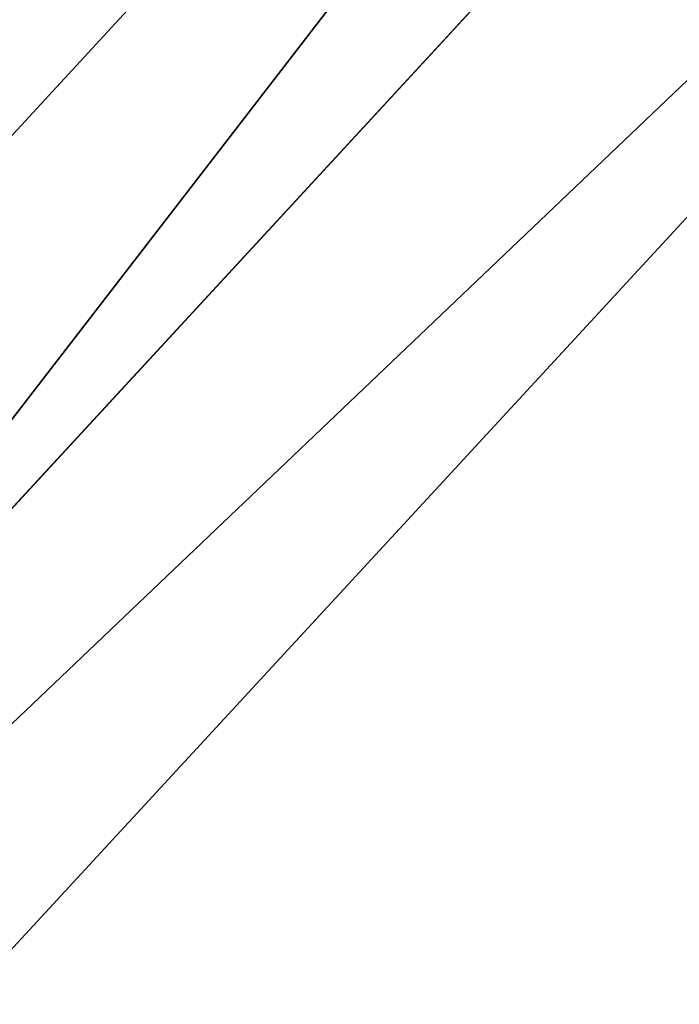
# Model space of a CAD drawing. Extents: x 0.3 to 31.7, y -15.7 to 15.7.
# Tile 19 of 80: x 5.05229 to 5.05752, y -10.91035 to -10.90254. Entities that reach past the tile are written whole.
import ezdxf

# ---------------------------------------------------------------- set-up
doc = ezdxf.new("R2010")
doc.units = 0
doc.header["$MEASUREMENT"] = 0
doc.layers.get('0').update_dxf_attribs({"linetype": 'CONTINUOUS'})

# ---------------------------------------------------------------- blocks, each defined once
blk = doc.blocks.new('LUXORA_ZWIS_DU_Y_STL')
at = {"color": 0}
for p, q in [((5.0410882, -10.9187293, 0.7172396), (5.1274728, -10.8364556, 0.7172396)), ((5.0410882, -10.9187293, 0.7172396), (5.1274728, -10.8364556, 0.7172396)), ((5.035823, -10.9212404, 4.159909), (5.1133482, -10.8371825, 4.159909)), ((5.035823, -10.9212404, 4.159909), (5.1133482, -10.8371825, 4.159909)), ((5.0488828, -10.9100378, 4.1872799), (5.1148224, -10.8385425, 4.1872799)), ((5.0488828, -10.9100378, 4.1872799), (5.1148224, -10.8385425, 4.1872799)), ((5.0442907, -10.918513, 4.1733473), (5.1165651, -10.8401501, 4.1733473)), ((5.0442907, -10.918513, 4.1733473), (5.1165651, -10.8401501, 4.1733473))]:
    blk.add_line(p, q, dxfattribs=at)
mesh = blk.add_polyface(dxfattribs=at)
corners = [(5.0959526, -10.8211391, 4.1460109), (5.0113828, -10.9023627, 4.1465312), (5.0154618, -10.908411, 4.1460109)]
mesh.append_faces([[corners[k] for k in face] for face in [(0, 1, 2)]], dxfattribs={"color": 0})
mesh = blk.add_polyface(dxfattribs=at)
corners = [(5.1190684, -10.8276307, 0.7100825), (5.0336859, -10.8986406, 0.6980819), (5.1139201, -10.8222253, 0.6980819), (5.0343146, -10.9083509, 0.7100825)]
mesh.append_faces([[corners[k] for k in face] for face in [(0, 1, 2), (1, 0, 3)]], dxfattribs={"vtx0": -1, "color": 0})
mesh = blk.add_polyface(dxfattribs=at)
corners = [(5.10852, -10.8327298, 4.198515), (5.0488828, -10.9100378, 4.1872799), (5.0485464, -10.8977563, 4.198515), (5.1148224, -10.8385425, 4.1872799)]
mesh.append_faces([[corners[k] for k in face] for face in [(0, 1, 2), (1, 0, 3)]], dxfattribs={"vtx0": -1, "color": 0})
mesh = blk.add_polyface(dxfattribs=at)
corners = [(5.137209, -10.8466778, 0.7179133), (5.065811, -10.9323721, 0.7119495), (5.0524548, -10.927398, 0.7179133), (5.1460452, -10.8559556, 0.7119495)]
mesh.append_faces([[corners[k] for k in face] for face in [(0, 1, 2), (1, 0, 3)]], dxfattribs={"vtx0": -1, "color": 0})

msp = doc.modelspace()

# ---------------------------------------------------------------- block references
at = {"color": 0}
msp.add_blockref('LUXORA_ZWIS_DU_Y_STL', (0, 0), dxfattribs=at)

doc.saveas('drawing.dxf')
